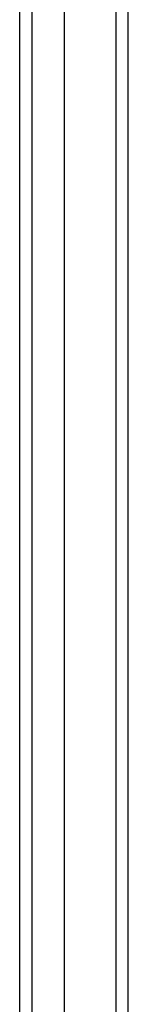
# Model space of a CAD drawing. Header units: inches. Extents: x 22 to 211, y 17 to 128.
# Tile 47 of 91: x 122.669 to 123.536, y 88.021 to 95.9. Entities that reach past the tile are written whole.
import ezdxf

# ---------------------------------------------------------------- set-up
doc = ezdxf.new("R2010")
doc.units = ezdxf.units.IN
doc.header["$MEASUREMENT"] = 0
doc.layers.add('Visible Edges(ANSI)', color=7, linetype='Continuous', lineweight=25)
doc.layers.add('Visible Tangent Edges(ANSI)', color=7, linetype='Continuous', lineweight=25)

msp = doc.modelspace()

# ---------------------------------------------------------------- linework, layer by layer
at = {"layer": 'Visible Edges(ANSI)'}
for p, q in [((123.5355, 43.8786), (123.5355, 103.6806)), ((123.0237, 103.071), (123.0237, 44.4883)), ((122.6694, 44.6768), (122.6694, 102.8825))]:
    msp.add_line(p, q, dxfattribs=at)
at = {"layer": 'Visible Tangent Edges(ANSI)'}
for p, q in [((123.4365, 103.6806), (123.4365, 43.8786)), ((122.7684, 44.5468), (122.7684, 103.0125))]:
    msp.add_line(p, q, dxfattribs=at)

doc.saveas('drawing.dxf')
